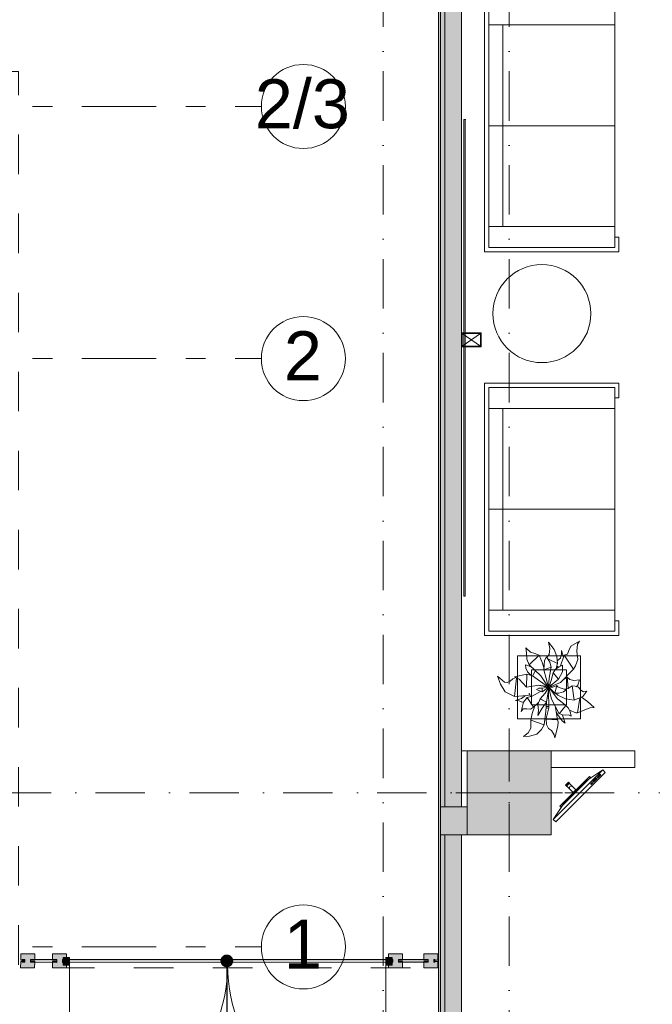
# Model space of a CAD drawing. Header units: millimetres. Extents: x -14761 to 157739, y -22400 to 107990.
# Tile 15 of 228: x 32953 to 37472, y 16490 to 23519. Entities that reach past the tile are written whole.
import ezdxf

# ---------------------------------------------------------------- set-up
doc = ezdxf.new("R2010")
doc.units = ezdxf.units.MM
doc.header["$MEASUREMENT"] = 0
for name, pattern in [('Штрих-Штриховая', [1093.611073, 529.166651, -211.666656, 141.111112, -211.666656]), ('Штриховая', [564.444447, 282.222223, -282.222223]), ('Штрихпунктирная', [670.277762, 352.777767, -176.388884, 0, -141.111112])]:
    doc.linetypes.add(name, pattern=pattern)
for name, color, linetype in [('АИ - Фасадная отделка', 7, 'Continuous'), ('Интерьер - Мебель', 7, 'Continuous'), ('Конструктив - ГКЛ', 7, 'Continuous'), ('Конструктив - Колонны', 7, 'Continuous'), ('Конструктив - Стены наружние фасад', 7, 'Continuous'), ('Конструктив - Фасадные стены сущ', 7, 'Continuous'), ('Местность - Забор', 7, 'Continuous'), ('Элемент Модели - Зона', 7, 'Continuous'), ('Элемент модели - Зоны уличных помещений', 7, 'Continuous'), ('Элемент Модели - Оси', 7, 'Continuous'), ('Элемент модели - Оси Улица Бани', 7, 'Continuous')]:
    doc.layers.add(name, color=color, linetype=linetype)
doc.styles.add('СГЕНЕРИР_СТИЛЬ_1', font='txt')
doc.dimstyles.new('СГЕНЕРИР_СТИЛЬ__1', dxfattribs={"dimtxt": 0.18, "dimasz": 182.4, "dimexe": 0.18, "dimexo": 0.0625, "dimgap": 0.09, "dimtad": 0, "dimtih": 1, "dimtoh": 1, "dimdec": 4, "dimzin": 0, "dimdsep": 46, "dimcen": 0.09, "dimadec": 0, "dimazin": 0, "dimtfac": 1, "dimtdec": 4, "dimtmove": 0, "dimatfit": 3, "dimldrblk": 'ARROWHEAD_11', "dimfxl": 0, "dimtolj": 1, "dimtzin": 0, "dimarcsym": 0})

# ---------------------------------------------------------------- blocks, each defined once
blk = doc.blocks.new('ARROWHEAD_11')
at = {"color": 0, "linetype": 'Continuous', "lineweight": 0}
blk.add_line((0, 0), (-1, 0), dxfattribs=at)
at = {"color": 0, "linetype": 'Continuous', "lineweight": 0, "const_width": 0.25, "flags": 128}
blk.add_lwpolyline([(-0.125, 0, 1), (0.125, 0, 1)], format="xyb", close=True, dxfattribs=at)

msp = doc.modelspace()

# ---------------------------------------------------------------- hatches: boundary and pattern name
at = {"layer": 'Конструктив - Колонны', "linetype": 'Continuous', "lineweight": 0, "true_color": 0x000000}
msp.add_hatch(color=18, dxfattribs=at).paths.add_polyline_path([(36150, 17700), (36750, 17700), (36750, 18300), (36150, 18300)])
at = {"layer": 'Конструктив - Стены наружние фасад', "linetype": 'Continuous', "lineweight": 0, "true_color": 0x000000}
for points in [[(35945, 15257), (35960, 15257), (35960, 24120), (35945, 24120)], [(35990, 24120), (35960, 24120), (35960, 17900), (35990, 17900)], [(36110, 24120), (35990, 24120), (35990, 17900), (36110, 17900)], [(35990, 17700), (35960, 17700), (35960, 15257), (35990, 15257)], [(35990, 15257), (36110, 15257), (36110, 17700), (35990, 17700)]]:
    msp.add_hatch(color=18, dxfattribs=at).paths.add_polyline_path(points)
at = {"layer": 'Конструктив - Фасадные стены сущ', "linetype": 'Continuous', "lineweight": 0, "true_color": 0x000000}
for points in [[(35990, 17700), (35990, 17900), (35960, 17900), (35960, 17700)], [(36110, 17700), (36110, 17900), (35990, 17900), (35990, 17700)], [(36110, 17700), (36150, 17700), (36150, 17900), (36110, 17900)]]:
    msp.add_hatch(color=18, dxfattribs=at).paths.add_polyline_path(points)
at = {"layer": 'Местность - Забор', "linetype": 'Continuous', "lineweight": 0, "true_color": 0x2b2b2b}
for points in [[(32990.6, 16794.9), (32960.6, 16795), (32960.5, 16750), (33060.5, 16749.8), (33060.6, 16794.8), (33030.6, 16794.9), (33030.6, 16804.9), (33060.6, 16804.8), (33060.7, 16849.8), (32960.7, 16850), (32960.6, 16805), (32990.6, 16804.9)], [(33218.4, 16794.5), (33188.5, 16794.6), (33188.4, 16749.5), (33288.4, 16749.5), (33288.5, 16794.5), (33258.5, 16794.5), (33258.5, 16804.5), (33288.5, 16804.5), (33288.5, 16849.5), (33188.5, 16849.5), (33188.5, 16804.6), (33218.5, 16804.5)], [(35618.4, 16795), (35588.4, 16795), (35588.4, 16750), (35688.4, 16750), (35688.4, 16795), (35658.4, 16795), (35658.4, 16805), (35688.4, 16805), (35688.4, 16850), (35588.4, 16850), (35588.4, 16805), (35618.4, 16805)], [(35870.6, 16795), (35840.6, 16795), (35840.6, 16750), (35940.6, 16750), (35940.6, 16795), (35910.6, 16795), (35910.6, 16805), (35940.6, 16805), (35940.6, 16850), (35840.6, 16850), (35840.6, 16805), (35870.6, 16805)]]:
    msp.add_hatch(color=250, dxfattribs=at).paths.add_polyline_path(points)
at = {"layer": 'Местность - Забор', "linetype": 'Continuous', "lineweight": 0, "true_color": 0x000000}
for points in [[(32970.5, 16810), (32970.5, 16790), (32990.6, 16789.9), (32990.6, 16809.9)], [(33030.6, 16809.9), (33030.6, 16789.9), (33218.4, 16789.5), (33218.5, 16809.5)], [(33258.5, 16809.5), (33258.5, 16789.5), (35618.4, 16790), (35618.4, 16810)], [(33263.4, 16825), (33263.4, 16770), (33308.4, 16770), (33308.4, 16825)], [(35613.4, 16770), (35613.4, 16825), (35568.4, 16825), (35568.4, 16770)], [(35658.4, 16810), (35658.4, 16790), (35870.6, 16790), (35870.6, 16810)], [(35910.6, 16810), (35910.6, 16790), (35920, 16790), (35920, 16810)]]:
    msp.add_hatch(color=18, dxfattribs=at).paths.add_polyline_path(points)

# ---------------------------------------------------------------- linework, layer by layer
at = {"layer": 'АИ - Фасадная отделка', "color": 7, "linetype": 'Continuous', "lineweight": 15}
for q in [(36126.4, 22805.6), (36136.4, 19403.2)]:
    msp.add_line((36136.4, 22805.6), q, dxfattribs=at)
at = {"layer": 'АИ - Фасадная отделка', "color": 7, "linetype": 'Continuous', "lineweight": 15, "flags": 128}
msp.add_lwpolyline([(36136.4, 19403.2), (36126.4, 19403.2), (36126.4, 22805.6), (36136.4, 22805.6)], close=True, dxfattribs=at)
at = {"layer": 'АИ - Фасадная отделка', "color": 7, "linetype": 'Continuous', "lineweight": 15}
msp.add_point((36136.4, 22805.6), dxfattribs=at)
at = {"layer": 'Интерьер - Мебель', "color": 7, "linetype": 'Continuous', "lineweight": 15}
for p, q in [((36273.5, 21861.8), (36273.5, 23661.8)), ((36303.5, 23631.8), (36303.5, 21891.8)), ((37203.5, 21891.8), (37203.5, 23631.8)), ((37203.5, 23481.8), (36303.5, 23481.8)), ((36403.5, 22041.8), (36403.5, 23481.8)), ((37203.5, 22761.8), (36303.5, 22761.8)), ((37203.5, 22041.8), (36303.5, 22041.8)), ((37233.5, 21966.8), (37203.5, 21966.8)), ((37233.5, 21861.8), (37233.5, 21966.8)), ((37233.5, 21861.8), (36273.5, 21861.8)), ((36303.5, 21891.8), (37203.5, 21891.8)), ((36273.5, 19123.8), (36273.5, 20923.8)), ((37233.5, 20923.8), (36273.5, 20923.8)), ((37203.5, 20893.8), (36303.5, 20893.8)), ((36303.5, 20893.8), (36303.5, 19153.8)), ((37203.5, 19153.8), (37203.5, 20893.8)), ((37233.5, 20923.8), (37233.5, 20818.8)), ((37233.5, 20818.8), (37203.5, 20818.8)), ((37203.5, 20743.8), (36303.5, 20743.8)), ((36403.5, 19303.8), (36403.5, 20743.8)), ((37203.5, 20023.8), (36303.5, 20023.8)), ((37203.5, 19303.8), (36303.5, 19303.8)), ((37233.5, 19228.8), (37203.5, 19228.8)), ((37233.5, 19123.8), (37233.5, 19228.8)), ((37233.5, 19123.8), (36273.5, 19123.8)), ((36303.5, 19153.8), (37203.5, 19153.8)), ((36508.4, 18978.5), (36508.4, 18528.5)), ((36958.4, 18978.5), (36508.4, 18978.5)), ((36958.4, 18528.5), (36958.4, 18978.5)), ((36608.4, 18878.5), (36608.4, 18628.5)), ((36858.4, 18878.5), (36608.4, 18878.5)), ((36858.4, 18628.5), (36858.4, 18878.5)), ((36608.4, 18628.5), (36858.4, 18628.5)), ((36508.4, 18528.5), (36958.4, 18528.5)), ((36764.9, 17809.7), (37118.4, 18163.3)), ((37030.3, 18062.8), (37042.1, 18074.6)), ((37046.5, 18070.2), (37034.7, 18058.4)), ((37042.1, 18074.6), (37046.5, 18070.2)), ((37048, 18080.5), (37071.6, 18104.1)), ((37052.4, 18076.1), (37048, 18080.5)), ((37076, 18099.6), (37052.4, 18076.1)), ((37071.6, 18104.1), (37076, 18099.6)), ((37077.5, 18110), (37101, 18133.5)), ((37081.9, 18105.5), (37077.5, 18110)), ((37105.4, 18129.1), (37081.9, 18105.5)), ((37101, 18133.5), (37105.4, 18129.1)), ((37034.7, 18058.4), (37030.3, 18062.8))]:
    msp.add_line(p, q, dxfattribs=at)
at = {"layer": 'Интерьер - Мебель', "color": 252, "linetype": 'Continuous', "lineweight": 5}
for p, q in [((36729.8, 19076.6), (36741.4, 19029.2)), ((36729.8, 19076.6), (36771.8, 19023.6)), ((36729.8, 19076.6), (36741.4, 19029.2)), ((36729.8, 19076.6), (36771.8, 19023.6)), ((36891, 19046.5), (36952.8, 19083.3)), ((36891, 19046.5), (36952.8, 19083.3)), ((36933.6, 19010.7), (36938.3, 19060)), ((36933.6, 19010.7), (36938.3, 19060)), ((36938.3, 19060), (36952.8, 19083.3)), ((36938.3, 19060), (36952.8, 19083.3)), ((36568.6, 19035.1), (36574.8, 18999.7)), ((36568.6, 19035.1), (36603.2, 19003.7)), ((36568.6, 19035.1), (36574.8, 18999.7)), ((36568.6, 19035.1), (36603.2, 19003.7)), ((36574.8, 18999.7), (36576.2, 18954.1)), ((36574.8, 18999.7), (36576.2, 18954.1)), ((36592, 18913.1), (36663.3, 18983.7)), ((36592, 18913.1), (36663.3, 18983.7)), ((36603.2, 19003.7), (36633.1, 18994.5)), ((36603.2, 19003.7), (36633.1, 18994.5)), ((36633.1, 18994.5), (36663.3, 18983.7)), ((36633.1, 18994.5), (36663.3, 18983.7)), ((36663.3, 18983.7), (36688.4, 18925.3)), ((36663.3, 18983.7), (36688.4, 18925.3)), ((36719.9, 18967), (36736.2, 18988.3)), ((36719.9, 18967), (36736.2, 18988.3)), ((36736.2, 18988.3), (36741.4, 19029.2)), ((36736.2, 18988.3), (36741.4, 19029.2)), ((36771.8, 19023.6), (36791, 18973.5)), ((36771.8, 19023.6), (36791, 18973.5)), ((36816.7, 18906.9), (36843.6, 18981.9)), ((36816.7, 18906.9), (36843.6, 18981.9)), ((36817.3, 18961.5), (36824.8, 18991.2)), ((36817.3, 18961.5), (36824.8, 18991.2)), ((36823.6, 19016.4), (36824.8, 18991.2)), ((36823.6, 19016.4), (36838.6, 18969.2)), ((36823.6, 19016.4), (36824.8, 18991.2)), ((36823.6, 19016.4), (36838.6, 18969.2)), ((36843.6, 18981.9), (36865.4, 18990.6)), ((36843.6, 18981.9), (36865.4, 18990.6)), ((36843.6, 18981.9), (36908.3, 18881.6)), ((36843.6, 18981.9), (36908.3, 18881.6)), ((36865.4, 18990.6), (36875.3, 19015.9)), ((36865.4, 18990.6), (36875.3, 19015.9)), ((36875.3, 19015.9), (36891, 19046.5)), ((36875.3, 19015.9), (36891, 19046.5)), ((36933.6, 19010.7), (36939.4, 18951.2)), ((36933.6, 19010.7), (36939.4, 18951.2)), ((36565.5, 18913.2), (36569, 18890.4)), ((36565.5, 18913.2), (36606.5, 18899.4)), ((36565.5, 18913.2), (36569, 18890.4)), ((36565.5, 18913.2), (36606.5, 18899.4)), ((36576.2, 18954.1), (36592, 18913.1)), ((36576.2, 18954.1), (36592, 18913.1)), ((36592, 18913.1), (36675.5, 18835.9)), ((36592, 18913.1), (36675.5, 18835.9)), ((36688.4, 18925.3), (36698.7, 18885.1)), ((36688.4, 18925.3), (36698.7, 18885.1)), ((36698.3, 18879), (36702.3, 18945.1)), ((36698.3, 18879), (36702.3, 18945.1)), ((36702.3, 18945.1), (36716.1, 18971.7)), ((36702.3, 18945.1), (36716.1, 18971.7)), ((36716.1, 18971.7), (36740, 18931.6)), ((36716.1, 18971.7), (36740, 18931.6)), ((36726.8, 18955.9), (36794.7, 18923.6)), ((36726.8, 18955.9), (36794.7, 18923.6)), ((36740, 18931.6), (36750.1, 18897.4)), ((36740, 18931.6), (36750.1, 18897.4)), ((36784.5, 18886.9), (36794.7, 18923.6)), ((36784.5, 18886.9), (36794.7, 18923.6)), ((36791, 18973.5), (36794.7, 18923.6)), ((36791, 18973.5), (36794.7, 18923.6)), ((36794.3, 18944.1), (36817.3, 18961.5)), ((36794.3, 18944.1), (36817.3, 18961.5)), ((36806.7, 18900.2), (36830.8, 18911.3)), ((36806.7, 18900.2), (36830.8, 18911.3)), ((36830, 18863.3), (36830.8, 18911.3)), ((36830, 18863.3), (36830.8, 18911.3)), ((36924.1, 18905.4), (36939.4, 18951.2)), ((36924.1, 18905.4), (36939.4, 18951.2)), ((36487.5, 18828.5), (36575.6, 18846.5)), ((36487.5, 18828.5), (36575.6, 18846.5)), ((36569, 18890.4), (36580.4, 18863.4)), ((36569, 18890.4), (36580.4, 18863.4)), ((36572.9, 18755.3), (36575.6, 18846.5)), ((36572.9, 18755.3), (36575.6, 18846.5)), ((36575.6, 18846.5), (36615.6, 18835.5)), ((36575.6, 18846.5), (36615.6, 18835.5)), ((36580.4, 18863.4), (36604.2, 18839.1)), ((36580.4, 18863.4), (36604.2, 18839.1)), ((36619.9, 18835.5), (36635.8, 18870.2)), ((36619.9, 18835.5), (36635.8, 18870.2)), ((36695.1, 18897.7), (36699.4, 18899.1)), ((36695.1, 18897.7), (36699.4, 18899.1)), ((36698.3, 18879), (36750.1, 18897.4)), ((36698.3, 18879), (36750.1, 18897.4)), ((36698.3, 18879), (36731.9, 18755.2)), ((36698.3, 18879), (36731.9, 18755.2)), ((36735.2, 18817.6), (36750.1, 18897.4)), ((36735.2, 18817.6), (36750.1, 18897.4)), ((36751, 18802.2), (36764.3, 18857.6)), ((36751, 18802.2), (36764.3, 18857.6)), ((36764.3, 18857.6), (36781, 18883.4)), ((36764.3, 18857.6), (36781, 18883.4)), ((36764.3, 18857.6), (36803.3, 18812.2)), ((36764.3, 18857.6), (36803.3, 18812.2)), ((36781, 18883.4), (36806.7, 18900.2)), ((36781, 18883.4), (36806.7, 18900.2)), ((36790.7, 18905.2), (36801.8, 18897.5)), ((36790.7, 18905.2), (36801.8, 18897.5)), ((36803.3, 18812.2), (36830, 18863.3)), ((36803.3, 18812.2), (36830, 18863.3)), ((36816.9, 18787.6), (36908.3, 18881.6)), ((36816.9, 18787.6), (36908.3, 18881.6)), ((36908.3, 18881.6), (36924.1, 18905.4)), ((36908.3, 18881.6), (36924.1, 18905.4)), ((36365.4, 18832), (36388.8, 18774.7)), ((36365.4, 18832), (36416.2, 18790.3)), ((36365.4, 18832), (36388.8, 18774.7)), ((36365.4, 18832), (36416.2, 18790.3)), ((36388.8, 18774.7), (36421.4, 18720.4)), ((36388.8, 18774.7), (36421.4, 18720.4)), ((36416.2, 18790.3), (36436.2, 18788.2)), ((36416.2, 18790.3), (36436.2, 18788.2)), ((36436.2, 18788.2), (36456.7, 18796.5)), ((36436.2, 18788.2), (36456.7, 18796.5)), ((36456.7, 18796.5), (36476.5, 18814.7)), ((36456.7, 18796.5), (36476.5, 18814.7)), ((36476.5, 18814.7), (36499.3, 18822)), ((36476.5, 18814.7), (36499.3, 18822)), ((36486.8, 18688.5), (36503.1, 18817.5)), ((36486.8, 18688.5), (36503.1, 18817.5)), ((36487.5, 18828.5), (36520.7, 18810.2)), ((36487.5, 18828.5), (36520.7, 18810.2)), ((36520.7, 18810.2), (36572.9, 18755.3)), ((36520.7, 18810.2), (36572.9, 18755.3)), ((36572.9, 18755.3), (36660.7, 18768.2)), ((36572.9, 18755.3), (36660.7, 18768.2)), ((36615.6, 18835.5), (36724.3, 18757.9)), ((36615.6, 18835.5), (36724.3, 18757.9)), ((36660.7, 18768.2), (36724.3, 18757.9)), ((36660.7, 18768.2), (36724.3, 18757.9)), ((36675.5, 18835.9), (36728.2, 18755.9)), ((36675.5, 18835.9), (36728.2, 18755.9)), ((36731.9, 18755.2), (36735.2, 18817.6)), ((36731.9, 18755.2), (36735.2, 18817.6)), ((36737, 18762.7), (36751, 18802.2)), ((36737, 18762.7), (36751, 18802.2)), ((36739.1, 18759.4), (36803.3, 18812.2)), ((36739.1, 18759.4), (36803.3, 18812.2)), ((36743.8, 18756.7), (36816.9, 18787.6)), ((36743.8, 18756.7), (36816.9, 18787.6)), ((36842, 18812), (36863.4, 18824.6)), ((36842, 18812), (36863.4, 18824.6)), ((36843.8, 18815.6), (36844.6, 18812.8)), ((36843.8, 18815.6), (36844.6, 18812.8)), ((36863.4, 18824.6), (36870.6, 18747.4)), ((36863.4, 18824.6), (36882.2, 18808.5)), ((36863.4, 18824.6), (36870.6, 18747.4)), ((36863.4, 18824.6), (36882.2, 18808.5)), ((36882.2, 18808.5), (36911.7, 18800.9)), ((36882.2, 18808.5), (36911.7, 18800.9)), ((36911.7, 18800.9), (36952.5, 18805.5)), ((36911.7, 18800.9), (36952.5, 18805.5)), ((36941.1, 18767.7), (36952.5, 18805.5)), ((36941.1, 18767.7), (36952.5, 18805.5)), ((36421.4, 18720.4), (36486.8, 18688.5)), ((36421.4, 18720.4), (36486.8, 18688.5)), ((36577.4, 18695.4), (36596.4, 18699.4)), ((36577.4, 18695.4), (36596.4, 18699.4)), ((36593.1, 18711.6), (36601.3, 18687.7)), ((36593.1, 18711.6), (36601.3, 18687.7)), ((36614.7, 18690.4), (36674.6, 18723)), ((36614.7, 18690.4), (36674.6, 18723)), ((36645, 18737.6), (36660.9, 18747.8)), ((36645, 18737.6), (36660.9, 18747.8)), ((36645, 18737.6), (36685.1, 18719.7)), ((36645, 18737.6), (36685.1, 18719.7)), ((36660.9, 18747.8), (36684.8, 18746.9)), ((36660.9, 18747.8), (36684.8, 18746.9)), ((36661.2, 18767.9), (36662.3, 18767.6)), ((36661.2, 18767.9), (36662.3, 18767.6)), ((36667.9, 18766.4), (36670.1, 18765.9)), ((36667.9, 18766.4), (36670.1, 18765.9)), ((36671.8, 18671.2), (36706.4, 18711.2)), ((36671.8, 18671.2), (36706.4, 18711.2)), ((36674.6, 18765), (36679, 18764)), ((36674.6, 18765), (36679, 18764)), ((36681.3, 18763.5), (36713.6, 18756.5)), ((36681.3, 18763.5), (36713.6, 18756.5)), ((36684.8, 18746.9), (36731.9, 18755.2)), ((36684.8, 18746.9), (36731.9, 18755.2)), ((36684.8, 18746.9), (36685.1, 18719.7)), ((36684.8, 18746.9), (36685.1, 18719.7)), ((36685.1, 18719.7), (36727.4, 18751.7)), ((36685.1, 18719.7), (36727.4, 18751.7)), ((36706.4, 18711.2), (36725.6, 18741.6)), ((36706.4, 18711.2), (36725.6, 18741.6)), ((36717.5, 18646.6), (36733.4, 18748.7)), ((36717.5, 18646.6), (36733.4, 18748.7)), ((36727.1, 18741.8), (36734.5, 18755.6)), ((36727.1, 18741.8), (36734.5, 18755.6)), ((36727.9, 18752), (36734.5, 18755.6)), ((36727.9, 18752), (36734.5, 18755.6)), ((36729.1, 18754.7), (36731.3, 18754.1)), ((36729.1, 18754.7), (36731.3, 18754.1)), ((36730.8, 18754.3), (36731.9, 18755.2)), ((36730.8, 18754.3), (36731.9, 18755.2)), ((36731.1, 18730.8), (36733.3, 18605.9)), ((36731.1, 18730.8), (36733.3, 18605.9)), ((36733.3, 18749.6), (36753.3, 18668.3)), ((36733.3, 18749.6), (36753.3, 18668.3)), ((36733.6, 18753.6), (36741.5, 18751.7)), ((36733.6, 18753.6), (36741.5, 18751.7)), ((36733.6, 18750.8), (36750.5, 18736.4)), ((36733.6, 18750.8), (36750.5, 18736.4)), ((36737.3, 18755), (36761.3, 18754.4)), ((36737.3, 18755), (36761.3, 18754.4)), ((36740, 18744.4), (36792.5, 18674.1)), ((36740, 18744.4), (36792.5, 18674.1)), ((36741.7, 18745.5), (36776.1, 18711.4)), ((36741.7, 18745.5), (36776.1, 18711.4)), ((36761.3, 18754.4), (36789.7, 18765.2)), ((36761.3, 18754.4), (36789.7, 18765.2)), ((36776.1, 18711.4), (36789.7, 18765.2)), ((36776.1, 18711.4), (36789.7, 18765.2)), ((36776.1, 18711.4), (36803.9, 18711.8)), ((36776.1, 18711.4), (36803.9, 18711.8)), ((36780.6, 18710.6), (36797.5, 18696.1)), ((36780.6, 18710.6), (36797.5, 18696.1)), ((36789.7, 18765.2), (36798.6, 18756.1)), ((36789.7, 18765.2), (36798.6, 18756.1)), ((36798.6, 18756.1), (36815.3, 18749.6)), ((36798.6, 18756.1), (36815.3, 18749.6)), ((36803.9, 18711.8), (36837.4, 18720.5)), ((36803.9, 18711.8), (36837.4, 18720.5)), ((36815.3, 18749.6), (36856, 18735.3)), ((36815.3, 18749.6), (36856, 18735.3)), ((36837.4, 18720.5), (36856, 18735.3)), ((36837.4, 18720.5), (36856, 18735.3)), ((36843.1, 18740.8), (36870.6, 18745.1)), ((36843.1, 18740.8), (36870.6, 18745.1)), ((36870.6, 18745.1), (36900.2, 18763.1)), ((36870.6, 18745.1), (36900.2, 18763.1)), ((36900.2, 18763.1), (36914, 18660.2)), ((36900.2, 18763.1), (36921.5, 18761.5)), ((36900.2, 18763.1), (36914, 18660.2)), ((36900.2, 18763.1), (36921.5, 18761.5)), ((36921.5, 18761.5), (36944.2, 18753.4)), ((36921.5, 18761.5), (36944.2, 18753.4)), ((36931.2, 18757.5), (36941.1, 18767.7)), ((36931.2, 18757.5), (36941.1, 18767.7)), ((36944.2, 18753.4), (36962.7, 18732)), ((36944.2, 18753.4), (36962.7, 18732)), ((36962.7, 18732), (36980.5, 18720.7)), ((36962.7, 18732), (36980.5, 18720.7)), ((36976.5, 18687.1), (37004.3, 18726.6)), ((36976.5, 18687.1), (37004.3, 18726.6)), ((36980.5, 18720.7), (37004.3, 18726.6)), ((36980.5, 18720.7), (37004.3, 18726.6)), ((36486.8, 18688.5), (36577.4, 18695.4)), ((36486.8, 18688.5), (36577.4, 18695.4)), ((36495.9, 18659.1), (36537.3, 18674.1)), ((36495.9, 18659.1), (36537.3, 18674.1)), ((36495.9, 18659.1), (36521.8, 18655.5)), ((36495.9, 18659.1), (36521.8, 18655.5)), ((36521.8, 18655.5), (36550.4, 18643.8)), ((36521.8, 18655.5), (36550.4, 18643.8)), ((36535.3, 18579.7), (36551.7, 18646.3)), ((36535.3, 18579.7), (36551.7, 18646.3)), ((36537.3, 18674.1), (36566.7, 18693.9)), ((36537.3, 18674.1), (36566.7, 18693.9)), ((36551.7, 18646.3), (36579.1, 18680.7)), ((36551.7, 18646.3), (36579.1, 18680.7)), ((36579.1, 18680.7), (36614.7, 18690.4)), ((36579.1, 18680.7), (36614.7, 18690.4)), ((36579.1, 18680.7), (36624.6, 18611.7)), ((36579.1, 18680.7), (36624.6, 18611.7)), ((36624.6, 18611.7), (36660.1, 18645.6)), ((36624.6, 18611.7), (36660.1, 18645.6)), ((36654.2, 18629.7), (36671.8, 18671.2)), ((36654.2, 18629.7), (36671.8, 18671.2)), ((36654.2, 18629.7), (36658.8, 18588.6)), ((36654.2, 18629.7), (36658.8, 18588.6)), ((36669.2, 18670.3), (36671.8, 18671.2)), ((36669.2, 18670.3), (36671.8, 18671.2)), ((36669.2, 18670.3), (36717.5, 18646.6)), ((36669.2, 18670.3), (36717.5, 18646.6)), ((36671.8, 18671.2), (36717.5, 18646.6)), ((36671.8, 18671.2), (36717.5, 18646.6)), ((36684.5, 18605.4), (36717.5, 18646.6)), ((36684.5, 18605.4), (36717.5, 18646.6)), ((36712.9, 18583.8), (36716.1, 18643.8)), ((36712.9, 18583.8), (36716.1, 18643.8)), ((36753.3, 18668.3), (36807.9, 18563.1)), ((36753.3, 18668.3), (36807.9, 18563.1)), ((36792.5, 18674.1), (36854.8, 18624.2)), ((36792.5, 18674.1), (36854.8, 18624.2)), ((36797.5, 18696.1), (36851.7, 18670.9)), ((36797.5, 18696.1), (36851.7, 18670.9)), ((36851.7, 18670.9), (36914, 18660.2)), ((36851.7, 18670.9), (36914, 18660.2)), ((36914, 18660.2), (36976.5, 18687.1)), ((36914, 18660.2), (36976.5, 18687.1)), ((36937.4, 18570.6), (36955.5, 18675.9)), ((36937.4, 18570.6), (36955.5, 18675.9)), ((36966.9, 18682.9), (37009.3, 18651.5)), ((36966.9, 18682.9), (37009.3, 18651.5)), ((37009.3, 18651.5), (37057.4, 18609)), ((37009.3, 18651.5), (37057.4, 18609)), ((36535.3, 18579.7), (36550.8, 18598.3)), ((36535.3, 18579.7), (36550.8, 18598.3)), ((36550.8, 18598.3), (36575.7, 18599.4)), ((36550.8, 18598.3), (36575.7, 18599.4)), ((36575.7, 18599.4), (36601.2, 18597.4)), ((36575.7, 18599.4), (36601.2, 18597.4)), ((36601.2, 18597.4), (36624.6, 18611.7)), ((36601.2, 18597.4), (36624.6, 18611.7)), ((36605.5, 18518.7), (36613.3, 18567.2)), ((36605.5, 18518.7), (36613.3, 18567.2)), ((36613.3, 18567.2), (36633.6, 18619.8)), ((36613.3, 18567.2), (36633.6, 18619.8)), ((36655.6, 18551.8), (36684.5, 18605.4)), ((36655.6, 18551.8), (36684.5, 18605.4)), ((36655.6, 18551.8), (36658.8, 18588.6)), ((36655.6, 18551.8), (36658.8, 18588.6)), ((36699.1, 18485.6), (36712.9, 18583.8)), ((36699.1, 18485.6), (36712.9, 18583.8)), ((36713.4, 18529.4), (36733.3, 18605.9)), ((36713.4, 18529.4), (36733.3, 18605.9)), ((36714.8, 18607.4), (36724.8, 18605.4)), ((36714.8, 18607.4), (36724.8, 18605.4)), ((36716, 18617.3), (36725.3, 18615.4)), ((36716, 18617.3), (36725.3, 18615.4)), ((36724.8, 18605.4), (36732.6, 18605.8)), ((36724.8, 18605.4), (36732.6, 18605.8)), ((36725.3, 18615.4), (36731.9, 18615.8)), ((36725.3, 18615.4), (36731.9, 18615.8)), ((36777.4, 18620.3), (36794.9, 18519.8)), ((36777.4, 18620.3), (36794.9, 18519.8)), ((36781.7, 18605.7), (36784, 18607.1)), ((36781.7, 18605.7), (36784, 18607.1)), ((36785.5, 18576.2), (36796.9, 18556.2)), ((36785.5, 18576.2), (36796.9, 18556.2)), ((36807.9, 18563.1), (36854.8, 18624.2)), ((36807.9, 18563.1), (36854.8, 18624.2)), ((36809.5, 18565.2), (36831.9, 18555.5)), ((36809.5, 18565.2), (36831.9, 18555.5)), ((36854.8, 18624.2), (36872.3, 18607.6)), ((36854.8, 18624.2), (36872.3, 18607.6)), ((36872.3, 18607.6), (36885.3, 18579.4)), ((36872.3, 18607.6), (36885.3, 18579.4)), ((36881, 18588.9), (36925.9, 18572)), ((36881, 18588.9), (36925.9, 18572)), ((36885.3, 18579.4), (36892.1, 18547.5)), ((36885.3, 18579.4), (36892.1, 18547.5)), ((36925.9, 18572), (36937.4, 18570.6)), ((36925.9, 18572), (36937.4, 18570.6)), ((36937.4, 18570.6), (36991.5, 18591.3)), ((36937.4, 18570.6), (36991.5, 18591.3)), ((36991.5, 18591.3), (37027.3, 18606.2)), ((36991.5, 18591.3), (37027.3, 18606.2)), ((37027.3, 18606.2), (37057.4, 18609)), ((37027.3, 18606.2), (37057.4, 18609)), ((36605.1, 18462.3), (36605.5, 18518.7)), ((36605.1, 18462.3), (36605.5, 18518.7)), ((36605.5, 18518.7), (36699.1, 18485.6)), ((36605.5, 18518.7), (36699.1, 18485.6)), ((36713.4, 18529.4), (36790.5, 18520.3)), ((36713.4, 18529.4), (36790.5, 18520.3)), ((36714.1, 18526.2), (36715.4, 18487.5)), ((36714.1, 18526.2), (36794.9, 18519.8)), ((36714.1, 18526.2), (36715.4, 18487.5)), ((36714.1, 18526.2), (36794.9, 18519.8)), ((36715.4, 18487.5), (36729.7, 18459.7)), ((36715.4, 18487.5), (36729.7, 18459.7)), ((36794.9, 18519.8), (36799, 18507.4)), ((36794.9, 18519.8), (36799, 18507.4)), ((36796.9, 18556.2), (36828.3, 18513.4)), ((36796.9, 18556.2), (36828.3, 18513.4)), ((36797.6, 18474.6), (36799, 18507.4)), ((36797.6, 18474.6), (36799, 18507.4)), ((36828.3, 18513.4), (36848.8, 18496.1)), ((36828.3, 18513.4), (36848.8, 18496.1)), ((36831.2, 18554.8), (36848.8, 18496.1)), ((36831.2, 18554.8), (36848.8, 18496.1)), ((36831.9, 18555.5), (36850.2, 18554.5)), ((36831.9, 18555.5), (36850.2, 18554.5)), ((36850.2, 18554.5), (36873.4, 18556.9)), ((36850.2, 18554.5), (36873.4, 18556.9)), ((36873.4, 18556.9), (36892.1, 18547.5)), ((36873.4, 18556.9), (36892.1, 18547.5)), ((36551.4, 18400.8), (36586.1, 18427.3)), ((36551.4, 18400.8), (36586.1, 18427.3)), ((36586.1, 18427.3), (36605.1, 18462.3)), ((36586.1, 18427.3), (36605.1, 18462.3)), ((36595.2, 18404.6), (36646.4, 18419.3)), ((36595.2, 18404.6), (36646.4, 18419.3)), ((36646.4, 18419.3), (36681.1, 18452.6)), ((36646.4, 18419.3), (36681.1, 18452.6)), ((36681.1, 18452.6), (36699.1, 18485.6)), ((36681.1, 18452.6), (36699.1, 18485.6)), ((36729.7, 18459.7), (36752.5, 18444.8)), ((36729.7, 18459.7), (36752.5, 18444.8)), ((36752.5, 18444.8), (36770.1, 18414.7)), ((36752.5, 18444.8), (36770.1, 18414.7)), ((36774.9, 18392.3), (36797.6, 18474.6)), ((36774.9, 18392.3), (36797.6, 18474.6)), ((36551.4, 18400.8), (36595.2, 18404.6)), ((36551.4, 18400.8), (36595.2, 18404.6)), ((36770.1, 18414.7), (36774.9, 18392.3)), ((36770.1, 18414.7), (36774.9, 18392.3))]:
    msp.add_line(p, q, dxfattribs=at)
at = {"layer": 'Интерьер - Мебель', "color": 7, "linetype": 'Continuous', "lineweight": 15, "flags": 128}
msp.add_lwpolyline([(36683.4, 21071.2, 1), (36683.4, 21771.2, 1)], format="xyb", close=True, dxfattribs=at)
for points in [[(36782.5, 17792.1), (37136.1, 18145.6), (37118.4, 18163.3), (37012.3, 18092.6), (36835.6, 17915.8), (36764.9, 17809.7)], [(36817.9, 17898.1), (37030, 18110.3), (37023, 18117.3), (36810.8, 17905.2)], [(36858.6, 18048.4), (36879.8, 18069.6), (36872.7, 18076.7), (36851.5, 18055.5)], [(36908, 18002.4), (36925.7, 18020.1), (36878, 18067.8), (36860.3, 18050.2)]]:
    msp.add_lwpolyline(points, close=True, dxfattribs=at)
at = {"layer": 'Интерьер - Мебель', "color": 7, "linetype": 'Continuous', "lineweight": 15}
msp.add_arc((36893, 18035.1), 12.5, 45, 225, dxfattribs=at)
at = {"layer": 'Конструктив - ГКЛ', "color": 251, "linetype": 'Continuous', "lineweight": 15, "true_color": 0x575757, "flags": 128}
for points in [[(37347, 18300), (36750, 18300)], [(37347, 18180), (37347, 18300)], [(36755, 18180), (37347, 18180)]]:
    msp.add_lwpolyline(points, dxfattribs=at)
at = {"layer": 'Конструктив - Колонны', "color": 251, "linetype": 'Continuous', "lineweight": 5, "true_color": 0x575757}
for p, q in [((36450, 18080), (36450, 18380)), ((36370, 18000), (36070, 18000)), ((36530, 18000), (36830, 18000)), ((36450, 17920), (36450, 17620))]:
    msp.add_line(p, q, dxfattribs=at)
at = {"layer": 'Конструктив - Колонны', "color": 251, "linetype": 'Continuous', "lineweight": 15, "true_color": 0x575757, "flags": 128}
msp.add_lwpolyline([(36150, 17700), (36750, 17700), (36750, 18300), (36150, 18300)], close=True, dxfattribs=at)
at = {"layer": 'Конструктив - Колонны', "color": 251, "linetype": 'Continuous', "lineweight": 5, "true_color": 0x575757}
msp.add_point((36450, 18000), dxfattribs=at)
at = {"layer": 'Конструктив - Стены наружние фасад', "color": 251, "linetype": 'Continuous', "lineweight": 20, "true_color": 0x575757}
for p, q in [((35960, 17900), (35960, 24120)), ((35990, 17900), (35990, 24120)), ((35990, 17900), (35960, 17900)), ((35960, 17900), (35960, 17700)), ((35990, 17900), (35960, 17900)), ((35960, 17900), (35960, 17700)), ((36110, 17900), (35990, 17900)), ((36110, 17900), (35990, 17900)), ((35960, 17700), (35990, 17700)), ((35960, 15257), (35960, 17700)), ((35960, 17700), (35990, 17700)), ((35990, 17700), (36110, 17700)), ((35990, 15257), (35990, 17700)), ((35990, 17700), (36110, 17700))]:
    msp.add_line(p, q, dxfattribs=at)
at = {"layer": 'Конструктив - Стены наружние фасад', "color": 251, "linetype": 'Continuous', "lineweight": 20, "true_color": 0x575757, "flags": 128}
for points in [[(35945, 24120), (35945, 15257)], [(36110, 17900), (36110, 24120)], [(36110, 15257), (36110, 17700)]]:
    msp.add_lwpolyline(points, dxfattribs=at)
at = {"layer": 'Конструктив - Фасадные стены сущ', "color": 7, "linetype": 'Continuous', "lineweight": 15}
for p, q in [((36245, 21279.6), (36115, 21189.6)), ((36115, 21279.6), (36245, 21189.6))]:
    msp.add_line(p, q, dxfattribs=at)
for points in [[(36110, 21184.6), (36110, 21284.6), (36250, 21284.6), (36250, 21184.6)], [(36115, 21189.6), (36115, 21279.6), (36245, 21279.6), (36245, 21189.6)]]:
    msp.add_lwpolyline(points, close=True, dxfattribs=at)
at = {"layer": 'Конструктив - Фасадные стены сущ', "color": 251, "linetype": 'Continuous', "lineweight": 20, "true_color": 0x575757, "flags": 128}
for points in [[(36150, 17900), (36110, 17900)], [(36110, 17700), (36150, 17700)]]:
    msp.add_lwpolyline(points, dxfattribs=at)
at = {"layer": 'Местность - Забор', "color": 7, "linetype": 'Continuous', "lineweight": 15}
for p, q in [((32960.7, 16850), (32960.6, 16805)), ((32960.6, 16805), (32990.6, 16804.9)), ((32960.7, 16850), (33060.7, 16849.8)), ((32990.6, 16804.9), (32990.6, 16794.9)), ((33030.6, 16804.9), (33030.6, 16794.9)), ((33030.6, 16804.9), (33060.6, 16804.8)), ((33060.7, 16849.8), (33060.6, 16804.8)), ((33188.5, 16849.5), (33188.5, 16804.6)), ((33188.5, 16849.5), (33288.5, 16849.5)), ((33188.5, 16804.6), (33218.5, 16804.5)), ((33218.5, 16804.5), (33218.4, 16794.5)), ((33258.5, 16804.5), (33258.5, 16794.5)), ((33288.5, 16804.5), (33258.5, 16804.5)), ((33288.5, 16849.5), (33288.5, 16804.5)), ((35688.4, 16850), (35588.4, 16850)), ((35588.4, 16850), (35588.4, 16805)), ((35618.4, 16805), (35588.4, 16805)), ((35618.4, 16805), (35618.4, 16795)), ((35658.4, 16805), (35658.4, 16795)), ((35688.4, 16805), (35658.4, 16805)), ((35688.4, 16850), (35688.4, 16805)), ((35840.6, 16850), (35840.6, 16805)), ((35940.6, 16850), (35840.6, 16850)), ((35870.6, 16805), (35840.6, 16805)), ((35870.6, 16805), (35870.6, 16795)), ((35910.6, 16805), (35910.6, 16795)), ((35940.6, 16805), (35910.6, 16805)), ((35940.6, 16850), (35940.6, 16805)), ((32960.6, 16795), (32960.5, 16750)), ((32960.5, 16750), (33060.5, 16749.8)), ((32960.6, 16795), (32990.6, 16794.9)), ((33030.6, 16794.9), (33060.6, 16794.8)), ((33060.6, 16794.8), (33060.5, 16749.8)), ((33188.5, 16794.6), (33188.4, 16749.5)), ((33188.4, 16749.5), (33288.4, 16749.5)), ((33188.5, 16794.6), (33218.4, 16794.5)), ((33288.5, 16794.5), (33258.5, 16794.5)), ((33288.5, 16794.5), (33288.4, 16749.5)), ((33308.4, 16770), (33308.4, 15640)), ((35568.4, 16770), (35568.4, 15640)), ((35588.4, 16795), (35588.4, 16750)), ((35618.4, 16795), (35588.4, 16795)), ((35688.4, 16750), (35588.4, 16750)), ((35688.4, 16795), (35658.4, 16795)), ((35688.4, 16795), (35688.4, 16750)), ((35870.6, 16795), (35840.6, 16795)), ((35840.6, 16795), (35840.6, 16750)), ((35940.6, 16750), (35840.6, 16750)), ((35940.6, 16795), (35910.6, 16795)), ((35940.6, 16795), (35940.6, 16750))]:
    msp.add_line(p, q, dxfattribs=at)
at = {"layer": 'Местность - Забор', "color": 7, "linetype": 'Continuous', "lineweight": 15, "flags": 128}
for points in [[(32970.5, 16810), (32970.5, 16790), (32990.6, 16789.9), (32990.6, 16809.9)], [(33030.6, 16809.9), (33030.6, 16789.9), (33218.4, 16789.5), (33218.5, 16809.5)], [(33258.5, 16809.5), (33258.5, 16789.5), (35618.4, 16790), (35618.4, 16810)], [(33263.4, 16825), (33308.4, 16825), (33308.4, 16770), (33263.4, 16770)], [(35613.4, 16770), (35568.4, 16770), (35568.4, 16825), (35613.4, 16825)], [(35658.4, 16810), (35658.4, 16790), (35870.6, 16790), (35870.6, 16810)], [(35910.6, 16810), (35910.6, 16790), (35920, 16790), (35920, 16810)]]:
    msp.add_lwpolyline(points, close=True, dxfattribs=at)
for points in [[(32970.5, 16805), (32970.5, 16795)], [(33060.6, 16809.8), (33188.5, 16809.6)], [(35688.4, 16810), (35840.6, 16810)], [(35920, 16805), (35920, 16795)], [(33060.6, 16789.8), (33188.5, 16789.6)], [(35688.4, 16790), (35840.6, 16790)]]:
    msp.add_lwpolyline(points, dxfattribs=at)
at = {"layer": 'Местность - Забор', "color": 7, "linetype": 'Continuous', "lineweight": 15}
for centre, start, end in [((33308.4, 16770), 270, 0), ((35568.4, 16770), 180, 270)]:
    msp.add_arc(centre, 1130, start, end, dxfattribs=at)
at = {"layer": 'Элемент Модели - Зона', "color": 7, "linetype": 'Штриховая', "lineweight": 15, "flags": 128}
msp.add_lwpolyline([(36150, 27537.5), (36110, 27537.5), (36110, 18300), (45300, 18300), (67804.7, 18300), (67804.7, 23083), (71685.9, 26964.1), (71700.1, 26950), (71720, 26950), (71720, 26970), (71680.1, 26970), (71680.1, 27033.7), (67804.7, 30909), (67804.7, 33689.5), (65654.7, 33689.5), (65654.7, 36080), (63300, 36080), (63300, 35700), (62700, 35700), (62700, 36080), (54300, 36080), (54300, 35700), (54244.8, 35700), (54244.8, 34598), (50682, 31035.3), (45300, 31035.3), (45300, 27650), (45300, 27537.5), (45300, 27050), (44700, 27050), (44700, 27537.5), (36750, 27537.5), (36750, 27050), (36150, 27050)], close=True, dxfattribs=at)
at = {"layer": 'Элемент модели - Зоны уличных помещений', "color": 7, "linetype": 'Штриховая', "lineweight": 15, "flags": 128}
msp.add_lwpolyline([(-10488.9, 25549.5), (-9847.4, 25549.5), (265.3, 25526.5), (28145.4, 25549.5), (28145.4, 23149.5), (32945.4, 23149.5), (32945.4, 16750), (35945, 16750), (35945, 28824.9), (29945.3, 28824.9), (29945.3, 30049.5), (-10545, 30049.5)], close=True, dxfattribs=at)
at = {"layer": 'Элемент Модели - Оси', "color": 7, "linetype": 'Штрихпунктирная', "lineweight": 15}
for p, q in [((35550, 92200), (35550, -1975)), ((36450, 92200), (36450, -1975)), ((-12760.6, 18000), (155650, 18000))]:
    msp.add_line(p, q, dxfattribs=at)
at = {"layer": 'Элемент модели - Оси Улица Бани', "color": 7, "linetype": 'Штрих-Штриховая', "lineweight": 15}
for p, q in [((29024, 22899.6), (34679.6, 22899.6)), ((29024, 21099.6), (34679.6, 21099.6)), ((29024, 16899.6), (34679.6, 16899.6))]:
    msp.add_line(p, q, dxfattribs=at)
at = {"layer": 'Элемент модели - Оси Улица Бани', "color": 7, "linetype": 'Continuous', "lineweight": 15}
for centre in [(34979.6, 22899.6), (34979.6, 21099.6), (34979.6, 16899.6)]:
    msp.add_circle(centre, 300, dxfattribs=at)

# ---------------------------------------------------------------- texts
at = {"layer": 'Элемент модели - Оси Улица Бани', "color": 30, "lineweight": 5, "true_color": 0xff823e, "char_height": 350, "attachment_point": 6, "style": 'СГЕНЕРИР_СТИЛЬ_1'}
for s, insert in [('\\A1;{\\pqr;\\pt0;\\fArial|b0|i0|c204|p38;2/3}', (35312.4, 22916.6)), ('\\A1;{\\pqr;\\pt0;\\fArial|b0|i0|c204|p38;2}', (35112.4, 21119.6)), ('\\A1;{\\pqr;\\pt0;\\fArial|b0|i0|c204|p38;1}', (35112.4, 16919.6))]:
    msp.add_mtext(s, dxfattribs=dict(at, insert=insert))

# ---------------------------------------------------------------- leaders
at = {"color": 7, "linetype": 'Continuous', "lineweight": 15, "annotation_type": 0, "has_hookline": 1, "hookline_direction": 1, "text_width": 802.6}
msp.add_leader([(34433.1, 16800), (34433.1, 15095.3), (34315.8, 15095.3)], dimstyle='СГЕНЕРИР_СТИЛЬ__1', dxfattribs=at)

doc.saveas('drawing.dxf')
